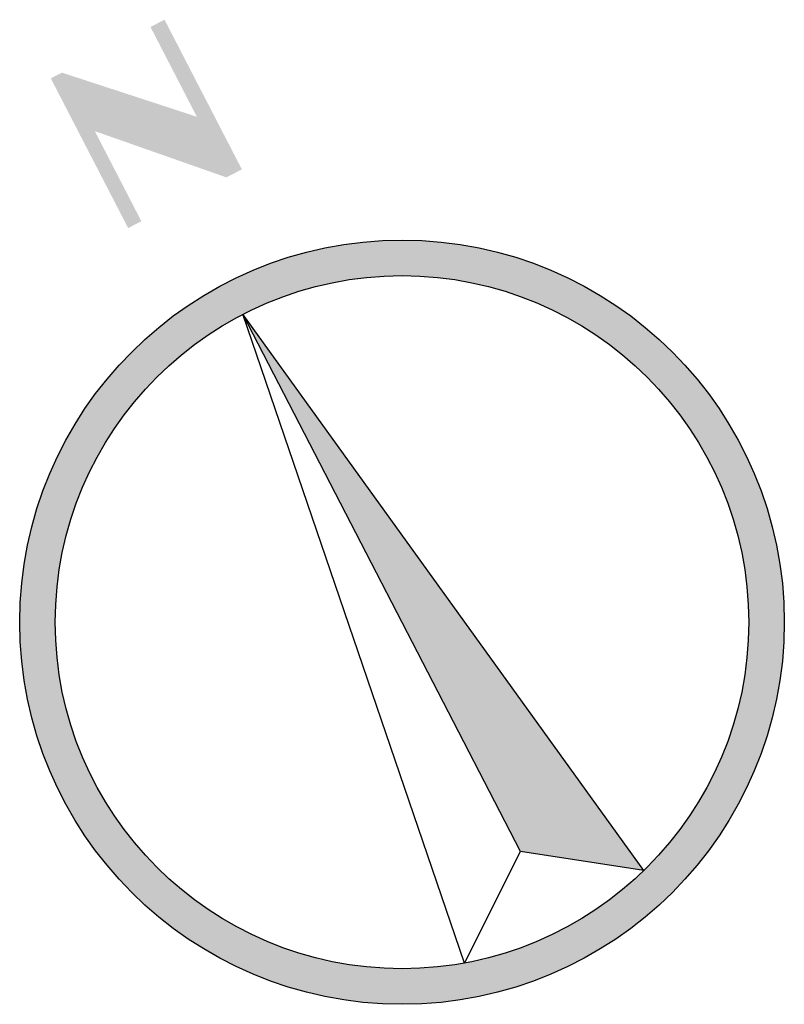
# Model space of a CAD drawing. Header units: millimetres. Extents: x -37887 to 94344, y -69777 to 116976.
# Tile 132 of 205: x 32376 to 32673, y 22743 to 23125. Entities that reach past the tile are written whole.
import ezdxf

# ---------------------------------------------------------------- set-up
doc = ezdxf.new("R2010")
doc.units = ezdxf.units.MM

msp = doc.modelspace()

# ---------------------------------------------------------------- hatches: boundary and pattern name
h = msp.add_hatch(color=256)
h.dxf.hatch_style = 1
h.paths.add_polyline_path([(32432.39, 23125.48), (32426.94, 23122.67), (32444.93, 23087.82), (32392.6, 23104.94), (32388.28, 23102.71), (32418.28, 23044.62), (32423.41, 23047.27), (32405.36, 23082.23), (32456.39, 23064.29), (32462.39, 23067.39)])
h.paths.add_polyline_path([(32462.8, 23011.18), (32570.42, 22802.73), (32618.25, 22795.26)], flags=0)
h.paths.add_polyline_path([(32392.74, 22823.66, 1), (32656.25, 22959.7, 1)])
h.paths.add_polyline_path([(32643.99, 22953.37, -1), (32405, 22829.99, -1)], flags=16)
h.paths.add_polyline_path([(32618.25, 22795.26), (32570.42, 22802.73), (32548.8, 22759.41), (32462.8, 23011.18)], flags=0)
h = msp.add_hatch(color=256)
h.dxf.hatch_style = 1
h.paths.add_polyline_path([(32462.8, 23011.18), (32570.42, 22802.73), (32618.25, 22795.26)])

# ---------------------------------------------------------------- linework, layer by layer
for p, q in [((32570.42, 22802.73), (32462.8, 23011.18)), ((32548.8, 22759.41), (32570.42, 22802.73)), ((32618.25, 22795.26), (32570.42, 22802.73))]:
    msp.add_line(p, q)
for points in [[(32548.8, 22759.41), (32462.8, 23011.18)], [(32618.25, 22795.26), (32462.8, 23011.18)]]:
    msp.add_lwpolyline(points)
for radius in [148.28, 134.48]:
    msp.add_circle((32524.5, 22891.68), radius)

doc.saveas('drawing.dxf')
